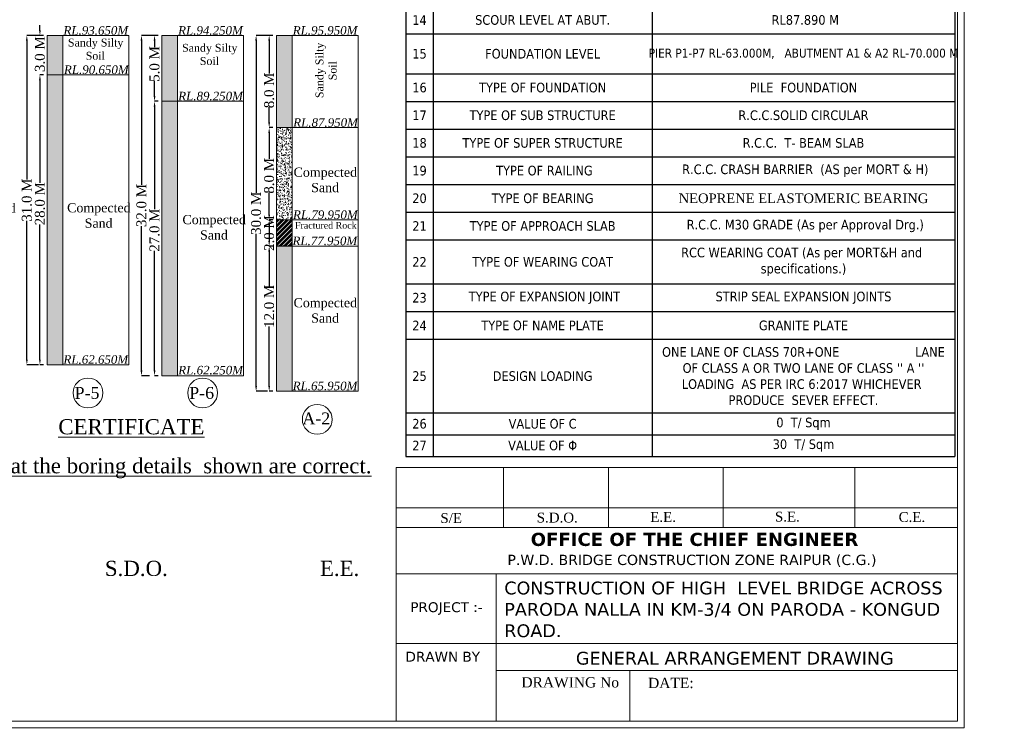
# Model space of a CAD drawing. Header units: millimetres. Extents: x -20950785 to 43207042, y -3207472 to 3168443.
# Tile 82 of 89: x 22678219 to 22827668, y -460590 to -352174. Entities that reach past the tile are written whole.
import ezdxf

# ---------------------------------------------------------------- set-up
doc = ezdxf.new("R2010")
doc.units = ezdxf.units.MM
doc.header["$LTSCALE"] = 60
doc.header["$MEASUREMENT"] = 0
doc.layers.add('TEX', color=6, linetype='Continuous')
doc.styles.add('PDF Arial Bold', font='times.ttf')
doc.styles.add('PDF Verdana Bold', font='verdanab.ttf')
doc.styles.add('style1', font='txt.shx', dxfattribs={"height": 1})
doc.dimstyles.get("Standard").update_dxf_attribs({"dimtxt": 400, "dimasz": 215, "dimexe": 0.18, "dimexo": 0.0625, "dimgap": 0.09, "dimtad": 0, "dimtih": 1, "dimtoh": 1, "dimdec": 0, "dimzin": 4, "dimdsep": 46, "dimtxsty": 'Standard', "dimblk": 'OPEN90', "dimcen": 0, "dimadec": 0, "dimazin": 1, "dimtfac": 1, "dimtdec": 0, "dimtix": 1, "dimtofl": 0, "dimtmove": 0, "dimatfit": 3, "dimldrblk": 'OPEN30', "dimfxl": 1, "dimtolj": 1, "dimtzin": 0, "dimarcsym": 0})

# ---------------------------------------------------------------- blocks, each defined once
blk = doc.blocks.new('*T5777')
at = {"color": 0, "linetype": 'ByBlock', "lineweight": -2, "ltscale": 2, "transparency": 16777216}
for p, q in [((0, 0), (83336, 0)), ((0, 0), (0, -130612)), ((83336, 0), (83336, -130612)), ((0, -5998), (83336, -5998)), ((4160, -5998), (4160, -130612)), ((37379, -5998), (37379, -130612)), ((0, -10197), (83336, -10197)), ((0, -15988), (83336, -15988)), ((0, -20315), (83336, -20315)), ((0, -24514), (83336, -24514)), ((0, -28713), (83336, -28713)), ((0, -32912), (83336, -32912)), ((0, -37111), (83336, -37111)), ((0, -41310), (83336, -41310)), ((0, -45509), (83336, -45509)), ((0, -49708), (83336, -49708)), ((0, -53907), (83336, -53907)), ((0, -58106), (83336, -58106)), ((0, -62305), (83336, -62305)), ((0, -66504), (83336, -66504)), ((0, -72562), (83336, -72562)), ((0, -76761), (83336, -76761)), ((0, -80960), (83336, -80960)), ((0, -85159), (83336, -85159)), ((0, -89358), (83336, -89358)), ((0, -93557), (83336, -93557)), ((0, -97756), (83336, -97756)), ((0, -104449), (83336, -104449)), ((0, -108648), (83336, -108648)), ((0, -112847), (83336, -112847)), ((0, -124017), (83336, -124017)), ((0, -127315), (83336, -127315)), ((0, -130612), (83336, -130612))]:
    blk.add_line(p, q, dxfattribs=at)
at = {"color": 0, "linetype": 'Continuous', "lineweight": 9, "ltscale": 2, "transparency": 16777216, "attachment_point": 5}
for s, insert, char_height, width in [("{\\fTimes New Roman|b0|i0|c0|p18;\\L\\C256;NOTE'S}", (41668, -2999), 2810.51, 81987.12), ('{\\fTahoma|b0|i0|c0|p34;\\C256;1', (2080, -8097), 1461.32, 2810.51), ('{\\fTahoma|b0|i0|c0|p34;\\C256;TYPE OF BRIDGE}', (20769, -8097), 1461.32, 31870.71), ('{\\fTahoma|b0|i0|c0|p34;\\C256;HIGH LEVEL BRIDGE}', (60358, -8097), 1461.32, 44607.82), ('{\\fTahoma|b0|i0|c0|p34;\\C256;175.00 M ( 7 span of 25M each+(2x8.10 ABUTMENT.=191.20M)  }', (60358, -13093), 1461.32, 44607.82), ('{\\fTahoma|b0|i0|c0|p34;\\C256;2', (2080, -13093), 1461.32, 2810.51), ('{\\fTahoma|b0|i0|c0|p34;\\C256;LENTH OF BRIDGE }', (20769, -13093), 1461.32, 31870.71), ('{\\fTahoma|b0|i0|c0|p34;\\C256;3', (2080, -18152), 1461.32, 2810.51), ('{\\fTahoma|b0|i0|c0|p34;\\C256;OVER ALL WIDTH OF BRIDGE}', (20769, -18152), 1461.32, 31870.71), ('{\\fTahoma|b0|i0|c0|p34;\\C256;8.40 M}', (60358, -18152), 1461.32, 44607.82), ('{\\fTahoma|b0|i0|c0|p34;\\C256;4', (2080, -22415), 1461.32, 2810.51), ('{\\fTahoma|b0|i0|c0|p34;\\C256;CARRAGE WAY WIDTH OF BRIDGE }', (20769, -22415), 1461.32, 31870.71), ('{\\fTahoma|b0|i0|c0|p34;\\C256;7.50 M}', (60358, -22415), 1461.32, 44607.82), ('{\\fTahoma|b0|i0|c0|p34;\\C256;5', (2080, -26614), 1461.32, 2810.51), ('{\\fTahoma|b0|i0|c0|p34;\\C256;FORMATION LEVEL   }', (20769, -26614), 1461.32, 31870.71), ('{\\fTahoma|b0|i0|c0|p34;\\C256;101.975 M}', (60358, -26614), 1461.32, 44607.82), ('{\\fTahoma|b0|i0|c0|p34;\\C256;6', (2080, -30813), 1461.32, 2810.51), ('{\\fTahoma|b0|i0|c0|p34;\\C256;SOFFIT LEVEL}', (20769, -30813), 1461.32, 31870.71), ('{\\fTahoma|b0|i0|c0|p34;\\C256;99.700 M}', (60358, -30813), 1461.32, 44607.82), ('{\\fTahoma|b0|i0|c0|p34;\\C256;7', (2080, -35012), 1461.32, 2810.51), ('{\\fTahoma|b0|i0|c0|p34;\\C256; H.F.L. }', (20769, -35012), 1461.32, 31870.71), ('{\\fTahoma|b0|i0|c0|p34;\\C256;98.200 M}', (60358, -35012), 1461.32, 44607.82), ('{\\fTahoma|b0|i0|c0|p34;\\C256;8', (2080, -39211), 1461.32, 2810.51), ('{\\fTahoma|b0|i0|c0|p34;\\C256;L.W.L.  }', (20769, -39211), 1461.32, 31870.71), ('{\\fTahoma|b0|i0|c0|p34;\\C256;93.750 M}', (60358, -39211), 1461.32, 44607.82), ('{\\fTahoma|b0|i0|c0|p34;\\C256;9', (2080, -43410), 1461.32, 2810.51), ('{\\fTahoma|b0|i0|c0|p34;\\C256;L.B.L.  }', (20769, -43410), 1461.32, 31870.71), ('{\\fTahoma|b0|i0|c0|p34;\\C256;93.450 M}', (60358, -43410), 1461.32, 44607.82), ('{\\fTahoma|b0|i0|c0|p34;\\C256;10', (2080, -47609), 1461.32, 2810.51), ('{\\fTahoma|b0|i0|c0|p34;\\C256;CATCHMENT AREA}', (20769, -47609), 1461.32, 31870.71), ('{\\fTahoma|b0|i0|c0|p34;\\C256;530.31 Sqkm }', (60358, -47609), 1461.32, 44607.82), ('{\\fTahoma|b0|i0|c0|p34;\\C256;11', (2080, -51808), 1461.32, 2810.51), ('{\\fTahoma|b0|i0|c0|p34;\\C256;DESIGN DISCHRGE }', (20769, -51808), 1461.32, 31870.71), ('{\\fTahoma|b0|i0|c0|p34;\\C256;2308.889 cumec}', (60358, -51808), 1461.32, 44607.82), ('{\\fTahoma|b0|i0|c0|p34;\\C256;12', (2080, -56007), 1461.32, 2810.51), ('{\\fTahoma|b0|i0|c0|p34;\\C256;DESIGN VELOCITY}', (20769, -56007), 1461.32, 31870.71), ('{\\fTahoma|b0|i0|c0|p34;\\C256;2.997 M/S}', (60358, -56007), 1461.32, 44607.82), ('{\\fTahoma|b0|i0|c0|p34;\\C256;13', (2080, -60206), 1461.32, 2810.51), ('{\\fTahoma|b0|i0|c0|p34;\\C256;SCOUR LEVEL AT PIER}', (20769, -60206), 1461.32, 31870.71), ('{\\fTahoma|b0|i0|c0|p34;\\C256;RL81.960 M}', (60358, -60206), 1461.32, 44607.82), ('{\\fTahoma|b0|i0|c0|p34;\\C256;14', (2080, -64405), 1461.32, 2810.51), ('{\\fTahoma|b0|i0|c0|p34;\\C256;SCOUR LEVEL AT ABUT.}', (20769, -64405), 1461.32, 31870.71), ('{\\fTahoma|b0|i0|c0|p34;\\C256; RL87.890 M}', (60358, -64405), 1461.32, 44607.82), ('{\\fTahoma|b0|i0|c0|p34;\\C256;PIER P1-P7 RL-63.000M,   ABUTMENT A1 & A2 RL-70.000 M}', (60358, -69533), 1350, 44607.82), ('{\\fTahoma|b0|i0|c0|p34;\\C256;15', (2080, -69533), 1461.32, 2810.51), ('{\\fTahoma|b0|i0|c0|p34;\\C256;FOUNDATION LEVEL}', (20769, -69533), 1461.32, 31870.71), ('{\\fTahoma|b0|i0|c0|p34;\\C256;16', (2080, -74661), 1461.32, 2810.51), ('{\\fTahoma|b0|i0|c0|p34;\\C256;TYPE OF FOUNDATION}', (20769, -74661), 1461.32, 31870.71), ('{\\fTahoma|b0|i0|c0|p34;\\C256;PILE  FOUNDATION }', (60358, -74661), 1461.32, 44607.82), ('{\\fTahoma|b0|i0|c0|p34;\\C256;17', (2080, -78860), 1461.32, 2810.51), ('{\\fTahoma|b0|i0|c0|p34;\\C256;TYPE OF SUB STRUCTURE }', (20769, -78860), 1461.32, 31870.71), ('{\\fTahoma|b0|i0|c0|p34;\\C256;R.C.C.SOLID CIRCULAR}', (60358, -78860), 1461.32, 44607.82), ('{\\fTahoma|b0|i0|c0|p34;\\C256;18', (2080, -83059), 1461.32, 2810.51), ('{\\fTahoma|b0|i0|c0|p34;\\C256;TYPE OF SUPER STRUCTURE }', (20769, -83059), 1461.32, 31870.71), ('{\\fTahoma|b0|i0|c0|p34;\\C256;R.C.C.  T- BEAM SLAB }', (60358, -83059), 1461.32, 44607.82), ('{\\fTahoma|b0|i0|c0|p34;\\C256;19', (2080, -87258), 1461.32, 2810.51), ('{\\fTahoma|b0|i0|c0|p34;\\C256; TYPE OF RAILING}', (20769, -87258), 1461.32, 31870.71), ('{\\fTahoma|b0|i0|c0|p34;\\C256; R.C.C. CRASH BARRIER  (AS per MORT & H)}', (60358, -87258), 1461.32, 44607.82), ('{\\fTahoma|b0|i0|c0|p34;\\C256;20', (2080, -91457), 1461.32, 2810.51), ('{\\fTahoma|b0|i0|c0|p34;\\C256;TYPE OF BEARING   }', (20769, -91457), 1461.32, 31870.71), ('{\\fTimes New Roman|b0|i0|c0|p18;\\C256;NEOPRENE ELASTOMERIC BEARING}', (60358, -91457), 1461.32, 44607.82), ('{\\fTahoma|b0|i0|c0|p34;\\C256;21', (2080, -95656), 1461.32, 2810.51), ('{\\fTahoma|b0|i0|c0|p34;\\C256;TYPE OF APPROACH SLAB }', (20769, -95656), 1461.32, 31870.71), ('{\\fTahoma|b0|i0|c0|p34;\\C256; R.C.C. M30 GRADE (As per Approval Drg.)}', (60358, -95656), 1461.32, 44607.82), ('{\\fTahoma|b0|i0|c0|p34;\\C256;RCC WEARING COAT (As per MORT&H and  specifications.)}', (60358, -101102), 1461.32, 44607.82), ('{\\fTahoma|b0|i0|c0|p34;\\C256;22', (2080, -101102), 1461.32, 2810.51), ('{\\fTahoma|b0|i0|c0|p34;\\C256;TYPE OF WEARING COAT}', (20769, -101102), 1461.32, 31870.71), ('{\\fTahoma|b0|i0|c0|p34;\\C256;23', (2080, -106548), 1461.32, 2810.51), ('{\\fTahoma|b0|i0|c0|p34;\\C256; TYPE OF EXPANSION JOINT}', (20769, -106548), 1461.32, 31870.71), ('{\\fTahoma|b0|i0|c0|p34;\\C256;STRIP SEAL EXPANSION JOINTS}', (60358, -106548), 1461.32, 44607.82), ('{\\fTahoma|b0|i0|c0|p34;\\C256;24', (2080, -110747), 1461.32, 2810.51), ('{\\fTahoma|b0|i0|c0|p34;\\C256;TYPE OF NAME PLATE   }', (20769, -110747), 1461.32, 31870.71), ('{\\fTahoma|b0|i0|c0|p34;\\C256;GRANITE PLATE}', (60358, -110747), 1461.32, 44607.82), ("{\\fTahoma|b0|i0|c0|p34;\\C256;ONE LANE OF CLASS 70R+ONE                     LANE OF CLASS A OR TWO LANE OF CLASS '' A '' LOADING  AS PER IRC 6:2017 WHICHEVER  PRODUCE  SEVER EFFECT.}", (60358, -118432), 1461.316, 44607.82), ('{\\fTahoma|b0|i0|c0|p34;\\C256;25', (2080, -118432), 1461.32, 2810.51), ('{\\fTahoma|b0|i0|c0|p34;\\C256;DESIGN LOADING}', (20769, -118432), 1461.32, 31870.71), ('{\\fTahoma|b0|i0|c0|p34;\\C256;26', (2080, -125666), 1461.32, 2810.51), ('{\\fTahoma|b0|i0|c0|p34;\\C256;VALUE OF C}', (20769, -125666), 1461.32, 31870.71), ('{\\fTahoma|b0|i0|c0|p34;\\C256;0  T/ Sqm}', (60358, -125666), 1461.32, 44607.82), ('{\\fTahoma|b0|i0|c0|p34;\\C256;27', (2080, -128963), 1461.32, 2810.51), ('{\\fTahoma|b0|i0|c0|p34;\\C256;VALUE OF Φ}', (20769, -128963), 1461.32, 31870.71), ('{\\fTahoma|b0|i0|c0|p34;\\C256;30  T/ Sqm}', (60358, -128963), 1461.32, 44607.82)]:
    blk.add_mtext(s, dxfattribs=dict(at, insert=insert, char_height=char_height, width=width))
blk = doc.blocks.new('*D5728')
at = {"color": 0, "linetype": 'Continuous', "lineweight": -2, "ltscale": 2, "transparency": 16777216}
for p, q in [((22681386, -354548), (22679305, -354548)), ((22679305, -355348), (22679305, -376416)), ((22679305, -403748), (22679305, -382679)), ((22681052, -404548), (22679305, -404548))]:
    blk.add_line(p, q, dxfattribs=at)
at = {"color": 0, "linetype": 'Continuous', "lineweight": 9, "ltscale": 2, "transparency": 16777216}
for points in [[(22679172, -355348), (22679438, -355348), (22679305, -354548)], [(22679172, -403748), (22679438, -403748), (22679305, -404548)]]:
    blk.add_solid(points, dxfattribs=at)
at = {"layer": 'Defpoints', "color": 0, "linetype": 'Continuous', "lineweight": 9, "ltscale": 2, "transparency": 16777216}
for p in [(22681386, -354548), (22679305, -404548), (22681052, -404548)]:
    blk.add_point(p, dxfattribs=at)
at = {"color": 0, "linetype": 'Continuous', "lineweight": 9, "ltscale": 2, "transparency": 16777216, "insert": (22679305, -379548), "char_height": 1500, "attachment_point": 5, "rotation": 90, "style": 'PDF Arial Bold'}
blk.add_mtext('\\A1;31.0 M', dxfattribs=at)
blk = doc.blocks.new('*D5729')
at = {"color": 0, "linetype": 'Continuous', "lineweight": -2, "ltscale": 2, "transparency": 16777216}
for p, q in [((22698786, -354548), (22696705, -354548)), ((22696705, -355348), (22696705, -377238)), ((22696705, -405392), (22696705, -383501)), ((22697916, -406192), (22696705, -406192))]:
    blk.add_line(p, q, dxfattribs=at)
at = {"color": 0, "linetype": 'Continuous', "lineweight": 9, "ltscale": 2, "transparency": 16777216}
for points in [[(22696572, -355348), (22696838, -355348), (22696705, -354548)], [(22696572, -405392), (22696838, -405392), (22696705, -406192)]]:
    blk.add_solid(points, dxfattribs=at)
at = {"layer": 'Defpoints', "color": 0, "linetype": 'Continuous', "lineweight": 9, "ltscale": 2, "transparency": 16777216}
for p in [(22698786, -354548), (22696705, -406192), (22697916, -406192)]:
    blk.add_point(p, dxfattribs=at)
at = {"color": 0, "linetype": 'Continuous', "lineweight": 9, "ltscale": 2, "transparency": 16777216, "insert": (22696705, -380370), "char_height": 1500, "attachment_point": 5, "rotation": 90, "style": 'PDF Arial Bold'}
blk.add_mtext('\\A1;32.0 M', dxfattribs=at)
blk = doc.blocks.new('*D5730')
at = {"color": 0, "linetype": 'Continuous', "lineweight": -2, "ltscale": 2, "transparency": 16777216}
for p, q in [((22716186, -354548), (22714105, -354548)), ((22714105, -355348), (22714105, -378416)), ((22714105, -407748), (22714105, -384679)), ((22715852, -408548), (22714105, -408548))]:
    blk.add_line(p, q, dxfattribs=at)
at = {"color": 0, "linetype": 'Continuous', "lineweight": 9, "ltscale": 2, "transparency": 16777216}
for points in [[(22713972, -355348), (22714238, -355348), (22714105, -354548)], [(22713972, -407748), (22714238, -407748), (22714105, -408548)]]:
    blk.add_solid(points, dxfattribs=at)
at = {"layer": 'Defpoints', "color": 0, "linetype": 'Continuous', "lineweight": 9, "ltscale": 2, "transparency": 16777216}
for p in [(22716186, -354548), (22714105, -408548), (22715852, -408548)]:
    blk.add_point(p, dxfattribs=at)
at = {"color": 0, "linetype": 'Continuous', "lineweight": 9, "ltscale": 2, "transparency": 16777216, "insert": (22714105, -381548), "char_height": 1500, "attachment_point": 5, "rotation": 90, "style": 'PDF Arial Bold'}
blk.add_mtext('\\A1;30.0 M', dxfattribs=at)
blk = doc.blocks.new('*D5786')
at = {"color": 0, "linetype": 'Continuous', "lineweight": -2, "ltscale": 2, "transparency": 16777216}
for p, q in [((22681288, -353785), (22681288, -352985)), ((22681837, -354585), (22681288, -354585)), ((22681837, -360548), (22681288, -360548)), ((22681288, -361348), (22681288, -362148))]:
    blk.add_line(p, q, dxfattribs=at)
at = {"color": 0, "linetype": 'Continuous', "lineweight": 9, "ltscale": 2, "transparency": 16777216}
for points in [[(22681155, -353785), (22681422, -353785), (22681288, -354585)], [(22681155, -361348), (22681422, -361348), (22681288, -360548)]]:
    blk.add_solid(points, dxfattribs=at)
at = {"layer": 'Defpoints', "color": 0, "linetype": 'Continuous', "lineweight": 9, "ltscale": 2, "transparency": 16777216}
for p in [(22681837, -354585), (22681288, -360548), (22681837, -360548)]:
    blk.add_point(p, dxfattribs=at)
at = {"color": 0, "linetype": 'Continuous', "lineweight": 9, "ltscale": 2, "transparency": 16777216, "insert": (22681288, -357403), "char_height": 1500, "attachment_point": 5, "rotation": 90, "style": 'PDF Arial Bold'}
blk.add_mtext('\\A1;3.0 M', dxfattribs=at)
blk = doc.blocks.new('*D5787')
at = {"color": 0, "linetype": 'Continuous', "lineweight": -2, "ltscale": 2, "transparency": 16777216}
for p, q in [((22681837, -360548), (22681288, -360548)), ((22681288, -361348), (22681288, -376944)), ((22681288, -403748), (22681288, -383250)), ((22681837, -404548), (22681288, -404548))]:
    blk.add_line(p, q, dxfattribs=at)
at = {"color": 0, "linetype": 'Continuous', "lineweight": 9, "ltscale": 2, "transparency": 16777216}
for points in [[(22681155, -361348), (22681422, -361348), (22681288, -360548)], [(22681155, -403748), (22681422, -403748), (22681288, -404548)]]:
    blk.add_solid(points, dxfattribs=at)
at = {"layer": 'Defpoints', "color": 0, "linetype": 'Continuous', "lineweight": 9, "ltscale": 2, "transparency": 16777216}
for p in [(22681837, -360548), (22681288, -404548), (22681837, -404548)]:
    blk.add_point(p, dxfattribs=at)
at = {"color": 0, "linetype": 'Continuous', "lineweight": 9, "ltscale": 2, "transparency": 16777216, "insert": (22681288, -380097), "char_height": 1500, "attachment_point": 5, "rotation": 90, "style": 'PDF Arial Bold'}
blk.add_mtext('\\A1;28.0 M', dxfattribs=at)
blk = doc.blocks.new('*D5788')
at = {"color": 0, "linetype": 'Continuous', "lineweight": -2, "ltscale": 2, "transparency": 16777216}
for p, q in [((22699237, -354548), (22698688, -354548)), ((22698688, -355348), (22698688, -356322)), ((22698688, -363748), (22698688, -361461)), ((22699237, -364548), (22698688, -364548))]:
    blk.add_line(p, q, dxfattribs=at)
at = {"color": 0, "linetype": 'Continuous', "lineweight": 9, "ltscale": 2, "transparency": 16777216}
for points in [[(22698555, -355348), (22698822, -355348), (22698688, -354548)], [(22698555, -363748), (22698822, -363748), (22698688, -364548)]]:
    blk.add_solid(points, dxfattribs=at)
at = {"layer": 'Defpoints', "color": 0, "linetype": 'Continuous', "lineweight": 9, "ltscale": 2, "transparency": 16777216}
for p in [(22699237, -354548), (22698688, -364548), (22699237, -364548)]:
    blk.add_point(p, dxfattribs=at)
at = {"color": 0, "linetype": 'Continuous', "lineweight": 9, "ltscale": 2, "transparency": 16777216, "insert": (22698688, -358892), "char_height": 1500, "attachment_point": 5, "rotation": 90, "style": 'PDF Arial Bold'}
blk.add_mtext('\\A1;5.0 M', dxfattribs=at)
blk = doc.blocks.new('*D5789')
at = {"color": 0, "linetype": 'Continuous', "lineweight": -2, "ltscale": 2, "transparency": 16777216}
for p, q in [((22699237, -364548), (22698688, -364548)), ((22698688, -365348), (22698688, -380944)), ((22698688, -405392), (22698688, -387250)), ((22699237, -406192), (22698688, -406192))]:
    blk.add_line(p, q, dxfattribs=at)
at = {"color": 0, "linetype": 'Continuous', "lineweight": 9, "ltscale": 2, "transparency": 16777216}
for points in [[(22698555, -365348), (22698822, -365348), (22698688, -364548)], [(22698555, -405392), (22698822, -405392), (22698688, -406192)]]:
    blk.add_solid(points, dxfattribs=at)
at = {"layer": 'Defpoints', "color": 0, "linetype": 'Continuous', "lineweight": 9, "ltscale": 2, "transparency": 16777216}
for p in [(22699237, -364548), (22698688, -406192), (22699237, -406192)]:
    blk.add_point(p, dxfattribs=at)
at = {"color": 0, "linetype": 'Continuous', "lineweight": 9, "ltscale": 2, "transparency": 16777216, "insert": (22698688, -384097), "char_height": 1500, "attachment_point": 5, "rotation": 90, "style": 'PDF Arial Bold'}
blk.add_mtext('\\A1;27.0 M', dxfattribs=at)
blk = doc.blocks.new('*D5790')
at = {"color": 0, "linetype": 'Continuous', "lineweight": -2, "ltscale": 2, "transparency": 16777216}
for p, q in [((22716637, -354548), (22716088, -354548)), ((22716088, -355348), (22716088, -360336)), ((22716088, -367748), (22716088, -365447)), ((22716637, -368548), (22716088, -368548))]:
    blk.add_line(p, q, dxfattribs=at)
at = {"color": 0, "linetype": 'Continuous', "lineweight": 9, "ltscale": 2, "transparency": 16777216}
for points in [[(22715955, -355348), (22716222, -355348), (22716088, -354548)], [(22715955, -367748), (22716222, -367748), (22716088, -368548)]]:
    blk.add_solid(points, dxfattribs=at)
at = {"layer": 'Defpoints', "color": 0, "linetype": 'Continuous', "lineweight": 9, "ltscale": 2, "transparency": 16777216}
for p in [(22716637, -354548), (22716088, -368548), (22716637, -368548)]:
    blk.add_point(p, dxfattribs=at)
at = {"color": 0, "linetype": 'Continuous', "lineweight": 9, "ltscale": 2, "transparency": 16777216, "insert": (22716088, -362892), "char_height": 1500, "attachment_point": 5, "rotation": 90, "style": 'PDF Arial Bold'}
blk.add_mtext('\\A1;8.0 M', dxfattribs=at)
blk = doc.blocks.new('*D5791')
at = {"color": 0, "linetype": 'Continuous', "lineweight": -2, "ltscale": 2, "transparency": 16777216}
for p, q in [((22716637, -386548), (22716088, -386548)), ((22716088, -387348), (22716088, -392616)), ((22716088, -407748), (22716088, -398709)), ((22716637, -408548), (22716088, -408548))]:
    blk.add_line(p, q, dxfattribs=at)
at = {"color": 0, "linetype": 'Continuous', "lineweight": 9, "ltscale": 2, "transparency": 16777216}
for points in [[(22715955, -387348), (22716222, -387348), (22716088, -386548)], [(22715955, -407748), (22716222, -407748), (22716088, -408548)]]:
    blk.add_solid(points, dxfattribs=at)
at = {"layer": 'Defpoints', "color": 0, "linetype": 'Continuous', "lineweight": 9, "ltscale": 2, "transparency": 16777216}
for p in [(22716637, -386548), (22716088, -408548), (22716637, -408548)]:
    blk.add_point(p, dxfattribs=at)
at = {"color": 0, "linetype": 'Continuous', "lineweight": 9, "ltscale": 2, "transparency": 16777216, "insert": (22716088, -395663), "char_height": 1500, "attachment_point": 5, "rotation": 90, "style": 'PDF Arial Bold'}
blk.add_mtext('\\A1;12.0 M', dxfattribs=at)
blk = doc.blocks.new('*D5792')
at = {"color": 0, "linetype": 'Continuous', "lineweight": -2, "ltscale": 2, "transparency": 16777216}
for p, q in [((22716637, -368548), (22716088, -368548)), ((22716088, -369348), (22716088, -373304)), ((22716088, -381748), (22716088, -378415)), ((22716637, -382548), (22716088, -382548))]:
    blk.add_line(p, q, dxfattribs=at)
at = {"color": 0, "linetype": 'Continuous', "lineweight": 9, "ltscale": 2, "transparency": 16777216}
for points in [[(22715955, -369348), (22716222, -369348), (22716088, -368548)], [(22715955, -381748), (22716222, -381748), (22716088, -382548)]]:
    blk.add_solid(points, dxfattribs=at)
at = {"layer": 'Defpoints', "color": 0, "linetype": 'Continuous', "lineweight": 9, "ltscale": 2, "transparency": 16777216}
for p in [(22716637, -368548), (22716088, -382548), (22716637, -382548)]:
    blk.add_point(p, dxfattribs=at)
at = {"color": 0, "linetype": 'Continuous', "lineweight": 9, "ltscale": 2, "transparency": 16777216, "insert": (22716088, -375859), "char_height": 1500, "attachment_point": 5, "rotation": 90, "style": 'PDF Arial Bold'}
blk.add_mtext('\\A1;8.0 M', dxfattribs=at)
blk = doc.blocks.new('*D5793')
at = {"color": 0, "linetype": 'Continuous', "lineweight": -2, "ltscale": 2, "transparency": 16777216}
for p, q in [((22716637, -382548), (22716088, -382548)), ((22716088, -383348), (22716088, -385748)), ((22716637, -386548), (22716088, -386548))]:
    blk.add_line(p, q, dxfattribs=at)
at = {"color": 0, "linetype": 'Continuous', "lineweight": 9, "ltscale": 2, "transparency": 16777216}
for points in [[(22715955, -383348), (22716222, -383348), (22716088, -382548)], [(22715955, -385748), (22716222, -385748), (22716088, -386548)]]:
    blk.add_solid(points, dxfattribs=at)
at = {"layer": 'Defpoints', "color": 0, "linetype": 'Continuous', "lineweight": 9, "ltscale": 2, "transparency": 16777216}
for p in [(22716637, -382548), (22716088, -386548), (22716637, -386548)]:
    blk.add_point(p, dxfattribs=at)
at = {"color": 0, "linetype": 'Continuous', "lineweight": 9, "ltscale": 2, "transparency": 16777216, "insert": (22716088, -384548), "char_height": 1500, "attachment_point": 5, "rotation": 90, "style": 'PDF Arial Bold'}
blk.add_mtext('\\A1;2.0 M', dxfattribs=at)

msp = doc.modelspace()

# ---------------------------------------------------------------- hatches: boundary and pattern name
at = {"linetype": 'Continuous', "lineweight": 9, "ltscale": 2}
h = msp.add_hatch(color=7, dxfattribs=at)
h.dxf.hatch_style = 1
h.paths.add_polyline_path([(22682386.5, -360547.5), (22684786.5, -360547.5), (22684786.5, -354547.5), (22682386.5, -354547.5)])
h = msp.add_hatch(color=7, dxfattribs=at)
h.dxf.hatch_style = 1
h.paths.add_polyline_path([(22702186.5, -354547.5), (22699786.5, -354547.5), (22699786.5, -364547.5), (22702186.5, -364547.5)])
h = msp.add_hatch(color=7, dxfattribs=at)
h.dxf.hatch_style = 1
h.paths.add_polyline_path([(22719586.5, -354547.5), (22717186.5, -354547.5), (22717186.5, -368547.5), (22719586.5, -368547.5)])
h = msp.add_hatch(dxfattribs=at)
h.set_pattern_fill('AR-CONC', scale=120)
h.set_pattern_definition([(50, (4110747.9, 1711884.9), (860.71222, -75.302562), [90, -990]), (355, (4110747.9, 1711884.9), (-166.5016, 902.63056), [72, -792]), (100.4514445, (4110819.6, 1711878.6), (694.210616, 827.32799), [76.48823, -841.370534]), (46.1842, (4110747.9, 1712124.9), (1280.689597, -198.623137), [135, -1485]), (96.6356355, (4110854.6, 1712108.3), (1121.594335, 1168.94232), [114.73241, -1262.05651]), (351.184164, (4110747.9, 1712124.9), (1121.59433, 1168.94232), [108, -1188]), (21, (4110867.9, 1712064.9), (716.288463, -483.14267), [90, -990]), (326, (4110867.9, 1712064.9), (291.9784, 870.180054), [72, -792]), (71.4514447, (4110927.6, 1712024.6), (1008.266852, 387.037383), [76.48823, -841.370534]), (37.5, (4110747.87, 1711884.9), (14.5918264, 399.4726246), [0, -782.4, 0, -804, 0, -795]), (7.5, (4110747.87, 1711884.9), (315.683445, 473.294054), [0, -458.4, 0, -764.4, 0, -303]), (327.5, (4110480.27, 1711884.9), (640.5869234, -27.065846), [0, -300, 0, -936, 0, -1242]), (317.5, (4110360.27, 1711884.9), (699.823403, 120.125979), [0, -390, 0, -621.6, 0, -882])])
h.paths.add_polyline_path([(22684786.5, -360547.5), (22682386.5, -360547.5), (22682386.5, -404547.5), (22684786.5, -404547.5)])
h = msp.add_hatch(dxfattribs=at)
h.set_pattern_fill('AR-CONC', scale=120)
h.set_pattern_definition([(50, (4128147.9, 1711884.9), (860.71222, -75.302562), [90, -990]), (355, (4128147.9, 1711884.9), (-166.5016, 902.63056), [72, -792]), (100.4514445, (4128219.6, 1711878.6), (694.210616, 827.32799), [76.48823, -841.370534]), (46.1842, (4128147.9, 1712124.9), (1280.689597, -198.623137), [135, -1485]), (96.6356355, (4128254.6, 1712108.3), (1121.594335, 1168.94232), [114.73241, -1262.05651]), (351.184164, (4128147.9, 1712124.9), (1121.59433, 1168.94232), [108, -1188]), (21, (4128267.9, 1712064.9), (716.288463, -483.14267), [90, -990]), (326, (4128267.9, 1712064.9), (291.9784, 870.180054), [72, -792]), (71.4514447, (4128327.6, 1712024.6), (1008.266852, 387.037383), [76.48823, -841.370534]), (37.5, (4128147.87, 1711884.9), (14.5918264, 399.4726246), [0, -782.4, 0, -804, 0, -795]), (7.5, (4128147.87, 1711884.9), (315.683445, 473.294054), [0, -458.4, 0, -764.4, 0, -303]), (327.5, (4127880.27, 1711884.9), (640.5869234, -27.065846), [0, -300, 0, -936, 0, -1242]), (317.5, (4127760.27, 1711884.9), (699.823403, 120.125979), [0, -390, 0, -621.6, 0, -882])])
h.paths.add_polyline_path([(22702186.5, -364547.5), (22699786.5, -364547.5), (22699786.5, -406192), (22702186.5, -406192)])
h = msp.add_hatch(dxfattribs=at)
h.set_pattern_fill('AR-CONC', scale=120)
h.set_pattern_definition([(50, (4145547.9, 1729884.9), (860.71222, -75.302562), [90, -990]), (355, (4145547.9, 1729884.9), (-166.5016, 902.63056), [72, -792]), (100.4514445, (4145619.6, 1729878.6), (694.210616, 827.32799), [76.48823, -841.370534]), (46.1842, (4145547.9, 1730124.9), (1280.689597, -198.623137), [135, -1485]), (96.6356355, (4145654.6, 1730108.3), (1121.594335, 1168.94232), [114.73241, -1262.05651]), (351.184164, (4145547.9, 1730124.9), (1121.59433, 1168.94232), [108, -1188]), (21, (4145667.9, 1730064.9), (716.288463, -483.14267), [90, -990]), (326, (4145667.9, 1730064.9), (291.9784, 870.180054), [72, -792]), (71.4514447, (4145727.6, 1730024.6), (1008.266852, 387.037383), [76.48823, -841.370534]), (37.5, (4145547.87, 1729884.9), (14.5918264, 399.4726246), [0, -782.4, 0, -804, 0, -795]), (7.5, (4145547.87, 1729884.9), (315.683445, 473.294054), [0, -458.4, 0, -764.4, 0, -303]), (327.5, (4145280.27, 1729884.9), (640.5869234, -27.065846), [0, -300, 0, -936, 0, -1242]), (317.5, (4145160.27, 1729884.9), (699.823403, 120.125979), [0, -390, 0, -621.6, 0, -882])])
h.paths.add_polyline_path([(22719586.5, -368547.5), (22717186.5, -368547.5), (22717186.5, -382547.5), (22719586.5, -382547.5)])
h = msp.add_hatch(dxfattribs=at)
h.set_pattern_fill('GOST_GROUND', scale=50)
h.set_pattern_definition([(45, (-3711736.55, -401834.26), (707.106781, 0), [1000]), (45, (-3711586.55, -401834.26), (707.106781, 0), [1000]), (45, (-3711436.55, -401834.26), (707.106781, 0), [1000])])
h.paths.add_polyline_path([(22719586.5, -382547.5), (22717186.5, -382547.5), (22717186.5, -386547.5), (22719586.5, -386547.5)])
h = msp.add_hatch(dxfattribs=at)
h.set_pattern_fill('AR-CONC', scale=120)
h.set_pattern_definition([(50, (4145547.9, 1711884.9), (860.71222, -75.302562), [90, -990]), (355, (4145547.9, 1711884.9), (-166.5016, 902.63056), [72, -792]), (100.4514445, (4145619.6, 1711878.6), (694.210616, 827.32799), [76.48823, -841.370534]), (46.1842, (4145547.9, 1712124.9), (1280.689597, -198.623137), [135, -1485]), (96.6356355, (4145654.6, 1712108.3), (1121.594335, 1168.94232), [114.73241, -1262.05651]), (351.184164, (4145547.9, 1712124.9), (1121.59433, 1168.94232), [108, -1188]), (21, (4145667.9, 1712064.9), (716.288463, -483.14267), [90, -990]), (326, (4145667.9, 1712064.9), (291.9784, 870.180054), [72, -792]), (71.4514447, (4145727.6, 1712024.6), (1008.266852, 387.037383), [76.48823, -841.370534]), (37.5, (4145547.87, 1711884.9), (14.5918264, 399.4726246), [0, -782.4, 0, -804, 0, -795]), (7.5, (4145547.87, 1711884.9), (315.683445, 473.294054), [0, -458.4, 0, -764.4, 0, -303]), (327.5, (4145280.27, 1711884.9), (640.5869234, -27.065846), [0, -300, 0, -936, 0, -1242]), (317.5, (4145160.27, 1711884.9), (699.823403, 120.125979), [0, -390, 0, -621.6, 0, -882])])
h.paths.add_polyline_path([(22719586.5, -386547.5), (22717186.5, -386547.5), (22717186.5, -408547.5), (22719586.5, -408547.5)])

# ---------------------------------------------------------------- linework, layer by layer
at = {"color": 7, "linetype": 'Continuous', "lineweight": 9, "ltscale": 2}
for p, q in [((22682386.5, -354547.5), (22694786.5, -354547.5)), ((22694786.5, -354547.5), (22682386.5, -354547.5)), ((22682386.5, -354547.5), (22682386.5, -404547.5)), ((22684786.5, -354547.5), (22684786.5, -404547.5)), ((22694786.5, -354547.5), (22694786.5, -404547.5)), ((22699786.5, -354547.5), (22712186.5, -354547.5)), ((22712186.5, -354547.5), (22699786.5, -354547.5)), ((22699786.5, -354547.5), (22699786.5, -406192)), ((22702186.5, -354547.5), (22702186.5, -406192)), ((22712186.5, -354547.5), (22712186.5, -406192)), ((22717186.5, -354547.5), (22729586.5, -354547.5)), ((22729586.5, -354547.5), (22717186.5, -354547.5)), ((22717186.5, -354547.5), (22717186.5, -408547.5)), ((22719586.5, -354547.5), (22719586.5, -408547.5)), ((22729586.5, -354547.5), (22729586.5, -408547.5)), ((22694786.5, -360547.5), (22682386.5, -360547.5)), ((22712186.5, -364547.5), (22699786.5, -364547.5)), ((22729586.5, -368547.5), (22717186.5, -368547.5)), ((22729586.5, -382547.5), (22717186.5, -382547.5)), ((22729586.5, -386547.5), (22717186.5, -386547.5)), ((22694786.5, -404547.5), (22682386.5, -404547.5)), ((22712186.5, -406192), (22699786.5, -406192)), ((22729586.5, -408547.5), (22717186.5, -408547.5)), ((22735351.4, -420129, -11365.4), (22735351.4, -458618)), ((22750519.5, -436234.6, -11365.4), (22750519.5, -458618)), ((22735351.4, -458618), (22820565, -458618))]:
    msp.add_line(p, q, dxfattribs=at)
at = {"linetype": 'Continuous', "lineweight": 9}
for p, q in [((22735351.4, -420129, -11365.4), (22820565, -420129, -11365.4)), ((22751635, -420129, -11365.4), (22751635, -429206.9, -11365.4)), ((22767615.5, -426563.6, -11365.4), (22767615.5, -420129, -11365.4)), ((22767615.5, -420129, -11365.4), (22767615.5, -429206.9, -11365.4)), ((22785018.5, -426563.6, -11365.4), (22785018.5, -420129, -11365.4)), ((22785018.5, -420129, -11365.4), (22785018.5, -429206.9, -11365.4)), ((22804995.5, -420129, -11365.4), (22804995.5, -429206.9, -11365.4)), ((22735351.4, -426234.6, -11365.4), (22820565, -426234.6, -11365.4)), ((22735351.4, -429206.9, -11365.4), (22820565, -429206.9, -11365.4)), ((22735369, -436234.6, -11365.4), (22820565, -436234.6, -11365.4)), ((22735369, -446834.4, -5568), (22741777.7, -446834.4, -3200.7)), ((22741777.7, -446834.4, 923.4), (22820565, -446834.4, 30026.6)), ((22750519.5, -450886.5, -38571), (22820565, -450886.5)), ((22770851.5, -450886.5, -11365.4), (22770851.5, -458618, -11365.4))]:
    msp.add_line(p, q, dxfattribs=at)
at = {"color": 7, "linetype": 'Continuous', "lineweight": 9, "ltscale": 2}
for points in [[(22465950, -201873), (22821565, -201873), (22821565, -459618), (22465950, -459618)], [(22466950, -202873), (22820565, -202873), (22820565, -458618), (22466950, -458618)]]:
    msp.add_lwpolyline(points, close=True, dxfattribs=at)
for centre in [(22688586.5, -408806.1), (22705986.5, -408806.1), (22723386.5, -412806.1)]:
    msp.add_circle(centre, 2263.5, dxfattribs=at)

# ---------------------------------------------------------------- block references
msp.add_blockref('*T5777', (22736824.8, -287819))

# ---------------------------------------------------------------- texts
at = {"color": 7, "linetype": 'Continuous', "lineweight": 9, "ltscale": 2, "insert": (22723118.2, -364259.3), "char_height": 1200, "attachment_point": 1, "rotation": 90, "style": 'PDF Arial Bold'}
msp.add_mtext_dynamic_manual_height_columns('\\pi193.96528,t6193.96528;Sandy Silty \\P\\pi2889.42311,t8889.42311;Soil', width=8487.714, gutter_width=1.2, heights=[0], dxfattribs=at)
at = {"color": 7, "linetype": 'Continuous', "lineweight": 9, "ltscale": 2, "char_height": 1300, "width": 6956.071, "attachment_point": 3, "style": 'PDF Arial Bold'}
for s, insert in [('{\\fTimes New Roman|b0|i1|c0|p18;RL.93.650M}', (22694681.5, -353154.5)), ('{\\fTimes New Roman|b0|i1|c0|p18;RL.94.250M}', (22712081.5, -353154.5)), ('{\\fTimes New Roman|b0|i1|c0|p18;RL.95.950M}', (22729481.5, -353154.5)), ('{\\fTimes New Roman|b0|i1|c0|p18;RL.90.650M}', (22694755.4, -359111.8)), ('{\\fTimes New Roman|b0|i1|c0|p18;RL.89.250M}', (22712097.5, -363111.1)), ('{\\fTimes New Roman|b0|i1|c0|p18;RL.87.950M}', (22729552.6, -367127.4)), ('{\\fTimes New Roman|b0|i1|c0|p18;RL.79.950M}', (22729521.7, -381109.9)), ('{\\fTimes New Roman|b0|i1|c0|p18;RL.77.950M}', (22729445.7, -385078)), ('\\pt6500;{\\fTimes New Roman|b0|i1|c0|p18;RL.62.650M}', (22694678.6, -403078)), ('{\\fTimes New Roman|b0|i1|c0|p18;RL.62.250M}', (22712107.1, -404691.6)), ('{\\fTimes New Roman|b0|i1|c0|p18;RL.65.950M}', (22729472.8, -407084.5))]:
    msp.add_mtext(s, dxfattribs=dict(at, insert=insert))
at = {"color": 7, "linetype": 'Continuous', "lineweight": 9, "ltscale": 2, "attachment_point": 1, "style": 'PDF Arial Bold'}
for s, width, insert, char_height in [('\\pi193.96528,t6193.96528;Sandy Silty \\P\\pi2889.42311,t8889.42311;Soil', 8487.714, (22667801.6, -355175.9), 1200), ('\\pi193.96528,t6193.96528;Sandy Silty \\P\\pi2889.42311,t8889.42311;Soil', 8487.714, (22685347.6, -355044.3), 1200), ('\\pi193.96528,t6193.96528;Sandy Silty \\P\\pi2889.42311,t8889.42311;Soil', 8487.714, (22702667.8, -355839.9), 1200), ('\\pi-2.07073,t6997.92927;Compected \\P\\pi2665.19675,t9665.19675;Sand', 9340.631, (22719795, -374607.1), 1400), ('\\pi-2.07073,t6997.92927;Compected \\P\\pi2665.19675,t9665.19675;Sand', 9340.631, (22667996.8, -380074.2), 1400), ('\\pi-2.07073,t6997.92927;Compected \\P\\pi2665.19675,t9665.19675;Sand', 9340.631, (22685421.4, -380006.2), 1400), ('\\pi-2.07073,t6997.92927;Compected \\P\\pi2665.19675,t9665.19675;Sand', 9340.631, (22702929.3, -381797.7), 1400), ('\\pi340.40347,t5340.40347;Fractured Rock', 9809.141, (22719666.6, -382873.5), 1000), ('\\pi-2.07073,t6997.92927;Compected \\P\\pi2665.19675,t9665.19675;Sand', 9340.631, (22719795, -394411.1), 1400)]:
    msp.add_mtext_dynamic_manual_height_columns(s, width=width, gutter_width=1.2, heights=[0], dxfattribs=dict(at, insert=insert, char_height=char_height))
at = {"linetype": 'Continuous', "lineweight": 9, "attachment_point": 1}
for s, insert, char_height, width in [('\\pi316.88191,t49916.88191;{\\fTimes New Roman|b0|i0|c0|p18;\\L ELEVATION OF ABUTMENT \\P\\pi3807.00448,t53407.00448;ELEMENT DIRECTION}', (22533301.8, -371282.8), 1600, 31874.716), ('\\pi4598.92949;{\\fTimes New Roman|b0|i0|c0|p18;\\LELEVATION OF PIER \\P\\pi6033.96915;ALONG CURRENT \\P\\pi9609.45581;DIRECTION  }', (22583884.9, -371041.6), 1600, 31874.716), ('\\pi4598.92949;{\\fTimes New Roman|b0|i0|c0|p18;\\LELEVATION OF PIER \\P\\pi6700.73195;ALONG TRAFFIC  \\P\\pi9609.45581;DIRECTION  }', (22623000.1, -371399.7), 1600, 31874.716), ('\\pi8938.56928;{\\fTimes New Roman|b0|i0|c0|p18;\\LCertified that the boring details  shown are correct.}', (22652024.8, -418694), 2298.1818, 86583.993)]:
    msp.add_mtext(s, dxfattribs=dict(at, insert=insert, char_height=char_height, width=width))
at = {"color": 7, "linetype": 'Continuous', "lineweight": 9, "ltscale": 2, "char_height": 1800, "attachment_point": 3, "style": 'PDF Arial Bold'}
for s, insert in [('P-5', (22690325.4, -407894.7)), ('P-6', (22707725.4, -407894.7)), ('A-2', (22725352.4, -411767))]:
    msp.add_mtext(s, dxfattribs=dict(at, insert=insert))
at = {"linetype": 'Continuous', "lineweight": 9, "insert": (22684083.1, -412777.2), "char_height": 2298.182, "attachment_point": 1}
msp.add_mtext('{\\fTimes New Roman|b0|i0|c0|p18;\\LCERTIFICATE}', dxfattribs=at)
at = {"linetype": 'Continuous', "lineweight": 9, "attachment_point": 1, "style": 'style1'}
for s, insert, char_height in [('{\\fTimes New Roman|b0|i0|c0|p18;\\H0.96451x;S/E \\H1.0368x;                        }', (22742075.8, -427032.9, -11365.4), 1556.025), ('{\\fTimes New Roman|b0|i0|c0|p18;\\H0.96451x;S.D.O.     \\H1.0368x;                    }', (22756696.6, -426960.4, 22402.5), 1556.025), ('{\\fTimes New Roman|b0|i0|c0|p18;\\H0.96451x;E.E.  \\H1.0368x;                       }', (22773929, -426871.2, -11365.4), 1556.025), ('{\\fTimes New Roman|b0|i0|c0|p18;\\H0.96451x;S.E. \\H1.0368x;                        }', (22792852, -426815.5, -11365.4), 1556.025), ('{\\fTimes New Roman|b0|i0|c0|p18;\\H0.96451x;C.E.\\H1.0368x;                         }', (22811631, -426876.1, -11365.4), 1556.025), ('{\\fTimes New Roman|b0|i0|c0|p18;\\H0.90422x;S.D.O. \\H1.10592x;                        }', (22691150.1, -434264.8), 2541.605), ('{\\fTimes New Roman|b0|i0|c0|p18;\\H0.90422x;E.E.  \\H1.10592x;                      }', (22723789.8, -434264.8), 2541.605), ('{\\fVerdana|b0|i0|c0|p34;\\H0.96451x;PROJECT :-    \\fTimes New Roman|b0|i0|c0|p18;\\H1.0368x;                   }', (22737507, -440555.4, -45133.3), 1556.0255), ('{\\fVerdana|b0|i0|c0|p34;\\H0.96451x;DRAWN BY  \\fTimes New Roman|b0|i0|c0|p18; \\H1.0368x;                     }', (22736771.2, -448066.1, 22402.5), 1556.0255), ('{\\fVerdana|b0|i0|c0|p34;GENERAL ARRANGEMENT DRAWING       \\fTimes New Roman|b0|i0|c0|p18;                }', (22762637.5, -448075.6, -11365.4), 1945.0319), ('{\\fTimes New Roman|b0|i0|c0|p18;DRAWING No                      }', (22754369.3, -451927.8, -11365.4), 1556.025), ('{\\fTimes New Roman|b0|i0|c0|p18;DATE:                       }', (22773597.7, -452019.8, 22402.5), 1556.025)]:
    msp.add_mtext(s, dxfattribs=dict(at, insert=insert, char_height=char_height))
at = {"linetype": 'Continuous', "lineweight": 9, "attachment_point": 1}
for s, insert, char_height, width, style in [('\\pi6553.85133;{\\H1.28533x;OFFICE OF THE CHIEF ENGINEER\\P\\pi3015.91849;\\fVerdana|b0|i0|c0|p34;\\H0.77801x;P.W.D. BRIDGE CONSTRUCTION ZONE RAIPUR (C.G.)}', (22749230.4, -430015.2, -38379.8), 1556.025, 63877.505, 'PDF Verdana Bold'), ('{\\fVerdana|b0|i0|c0|p34;CONSTRUCTION OF HIGH  LEVEL BRIDGE ACROSS PARODA NALLA IN KM-3/4 ON PARODA - KONGUD ROAD.\\fTimes New Roman|b0|i0|c0|p18;   }', (22751769.5, -437422.4, 2327.2), 1945.0319, 69317.489, 'style1')]:
    msp.add_mtext(s, dxfattribs=dict(at, insert=insert, char_height=char_height, width=width, style=style))
at = {"layer": 'TEX', "color": 7, "lineweight": 9, "insert": (22513906.7, -452838.3), "char_height": 1250, "width": 21243.547, "attachment_point": 1}
msp.add_mtext('\\pi610.48396;{\\fTimes New Roman|b1|i0|c0|p18;\\LTYPICAL SECTION OF  \\P\\pi34.70723;RCC RETAINING WALL }', dxfattribs=at)

# ---------------------------------------------------------------- dimensions: what is measured, and where the dimension line sits
at = {"color": 7, "linetype": 'Continuous', "lineweight": 9, "ltscale": 2}
for base, p1, p2, text, picture, middle in [((22681288.4, -360547.5), (22681837.3, -354584.8), (22681837.3, -360547.5), '3.0 M', '*D5786', (22681288.4, -357402.8)), ((22698688.4, -364547.5), (22699237.3, -354547.5), (22699237.3, -364547.5), '5.0 M', '*D5788', (22698688.4, -358891.8)), ((22716088.4, -368547.5), (22716637.3, -354547.5), (22716637.3, -368547.5), '8.0 M', '*D5790', (22716088.4, -362891.8)), ((22681288.4, -404547.5), (22681837.3, -360547.5), (22681837.3, -404547.5), '28.0 M', '*D5787', (22681288.4, -380097)), ((22698688.4, -406192), (22699237.3, -364547.5), (22699237.3, -406192), '27.0 M', '*D5789', (22698688.4, -384097)), ((22716088.4, -382547.5), (22716637.3, -368547.5), (22716637.3, -382547.5), '8.0 M', '*D5792', (22716088.4, -375859.1)), ((22716088.4, -386547.5), (22716637.3, -382547.5), (22716637.3, -386547.5), '2.0 M', '*D5793', (22716088.4, -384547.5)), ((22716088.4, -408547.5), (22716637.3, -386547.5), (22716637.3, -408547.5), '12.0 M', '*D5791', (22716088.4, -395662.8))]:
    dim = msp.add_linear_dim(base=base, p1=p1, p2=p2, angle=90, text=text, dimstyle='Standard', override={"dimtxt": 1500, "dimasz": 800, "dimtxsty": 'PDF Arial Bold', "dimfxl": 300}, dxfattribs=at)
    dim.commit()
    dim.dimension.update_dxf_attribs({"geometry": picture, "text_midpoint": middle, "dimtype": 160, "text_rotation": 90})
for base, p1, p2, text, picture, middle in [((22679304.9, -404547.5), (22681385.8, -354547.5), (22681052.3, -404547.5), '31.0 M', '*D5728', (22679304.9, -379547.5)), ((22696704.9, -406192), (22698785.8, -354547.5), (22697916, -406192), '32.0 M', '*D5729', (22696704.9, -380369.8)), ((22714104.9, -408547.5), (22716185.8, -354547.5), (22715852.3, -408547.5), '30.0 M', '*D5730', (22714104.9, -381547.5))]:
    dim = msp.add_linear_dim(base=base, p1=p1, p2=p2, angle=90, text=text, dimstyle='Standard', override={"dimtxt": 1500, "dimasz": 800, "dimtxsty": 'PDF Arial Bold', "dimfxl": 300}, dxfattribs=at)
    dim.commit()
    dim.dimension.update_dxf_attribs({"geometry": picture, "text_midpoint": middle, "text_rotation": 90})

doc.saveas('drawing.dxf')
